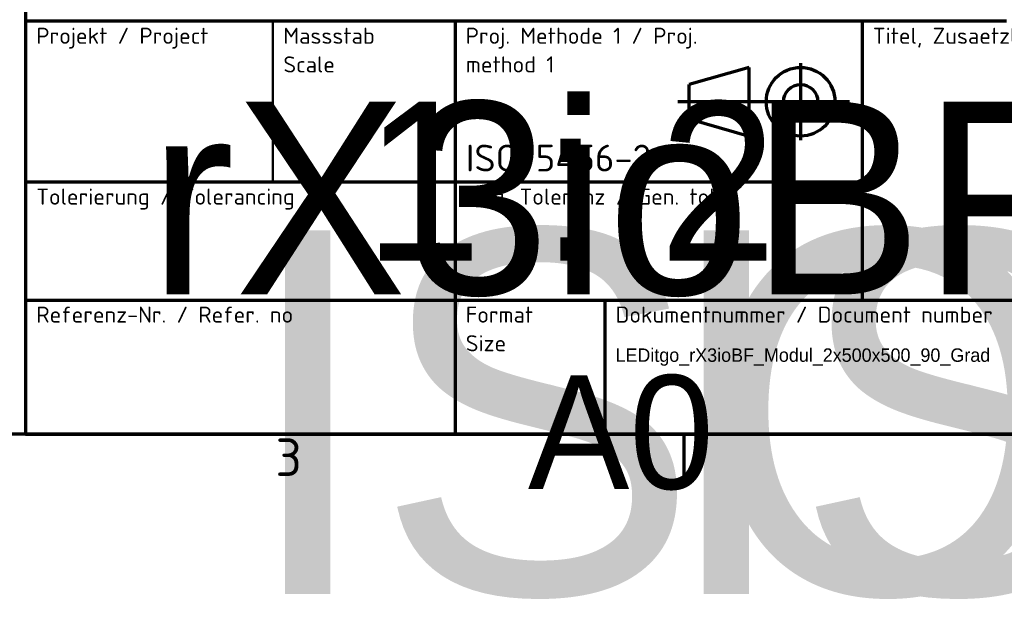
# Model space of a CAD drawing. Header units: millimetres. Extents: x 0 to 6049, y -120 to 1682.
# Tile 191 of 191: x 1957 to 2141, y 9 to 117. Entities that reach past the tile are written whole.
import ezdxf
from ezdxf.enums import TextEntityAlignment as Align

# ---------------------------------------------------------------- set-up
doc = ezdxf.new("R2018")
doc.units = ezdxf.units.MM
doc.header["$LTSCALE"] = 2
doc.layers.get('0').update_dxf_attribs({"lineweight": 25})
doc.layers.add('Rahmen (ISO)', color=7, linetype='Continuous', lineweight=70)
doc.layers.add('Titel (ISO)', color=7, linetype='Continuous', lineweight=50)
doc.styles.add('Notiztext (DIN)', font='isocpeur.ttf')
doc.styles.get("Standard").update_dxf_attribs({"font": 'txt.shx'})

# ---------------------------------------------------------------- blocks, each defined once
blk = doc.blocks.new('Ränder Vorgaberahmen')
at = {"layer": 'Rahmen (ISO)'}
blk.add_line((1040.375, 20), (1040.375, 16.1), dxfattribs=at)
at = {"layer": 'Rahmen (ISO)', "flags": 128}
blk.add_lwpolyline([(20, 20), (20, 821), (1169, 821), (1169, 20), (20, 20)], dxfattribs=at)
at = {"layer": 'Rahmen (ISO)', "insert": (1002.297, 16.1), "char_height": 3.5, "attachment_point": 7, "style": 'Notiztext (DIN)'}
blk.add_mtext('3', dxfattribs=at)
blk = doc.blocks.new('Schriftfelder LEDitgo')
at = {"lineweight": 70}
for p, q in [((149.283, 182.656), (149.283, 99.828)), ((240.756, 138.328), (149.283, 138.328)), ((189.32, 138.328), (189.32, 99.828)), ((227.283, 138.328), (227.283, 112.328)), ((221.542, 134.411), (221.542, 127.245)), ((216.742, 134.028), (211.142, 132.428)), ((216.742, 127.628), (216.742, 134.028)), ((211.142, 129.228), (211.142, 132.428)), ((226.102, 130.828), (210.107, 130.828)), ((211.142, 129.228), (216.742, 127.628)), ((227.283, 123.328), (149.283, 123.328)), ((149.283, 112.328), (339.283, 112.328)), ((203.283, 112.328), (203.283, 99.828))]:
    blk.add_line(p, q, dxfattribs=at)
for radius in [3.2, 1.6]:
    blk.add_circle((221.542, 130.828), radius, dxfattribs=at)
at = {"layer": 'Titel (ISO)'}
blk.add_line((172.32, 138.328), (172.32, 123.328), dxfattribs=at)
at = {"layer": 'Titel (ISO)', "lineweight": 70}
blk.add_line((149.283, 99.828), (339.283, 99.828), dxfattribs=at)
at = {"layer": 'Titel (ISO)', "char_height": 1.5, "attachment_point": 1, "style": 'Notiztext (DIN)'}
for s, insert, width in [('\\fISOCPEUR|b0|i0;{\\H1.5000;Projekt / Project}', (150.283, 137.728), 17.90761), ('\\fISOCPEUR|b0|i0;{\\H1.5000;Titel, Zusaetzlicher Titel / Title, Supplementary title}', (228.283, 137.728), 64.86344), ('\\fISOCPEUR|b0|i0;{\\H1.5000;Tolerierung / Tolerancing}', (150.283, 122.728), 26.45814), ('\\fISOCPEUR|b0|i0;{\\H1.5000;Allg. Toleranz / Gen. tol.}', (190.32, 122.728), 26.45814), ('\\fISOCPEUR|b0|i0;{\\H1.5000;Referenz-Nr. / Refer. no}', (150.283, 111.728), 26.45814), ('\\fISOCPEUR|b0|i0;{\\H1.5000;Dokumentnummer / Document number }', (204.283, 111.728), 50.8748)]:
    blk.add_mtext(s, dxfattribs=dict(at, insert=insert, width=width))
at = {"layer": 'Titel (ISO)', "char_height": 1.5, "attachment_point": 1, "line_spacing_factor": 1.068348, "style": 'Notiztext (DIN)'}
for s, insert, width in [('\\fISOCPEUR|b0|i0;{\\H1.5000;Massstab\\P}\\fISOCPEUR|b0|i0;{\\H1.5000;Scale}', (173.32, 137.728), 15.07212), ('\\fISOCPEUR|b0|i0;{\\H1.5000;Proj. Methode 1 / Proj.\\P}\\fISOCPEUR|b0|i0;{\\H1.5000;method 1}', (190.32, 137.728), 29.07374), ('\\fISOCPEUR|b0|i0;{\\H1.5000;Format\\P}\\fISOCPEUR|b0|i0;{\\H1.5000;Size}', (190.32, 111.728), 9.62382)]:
    blk.add_mtext(s, dxfattribs=dict(at, insert=insert, width=width))
at = {"layer": 'Titel (ISO)', "insert": (190.32, 124.328), "char_height": 2.5, "attachment_point": 7, "style": 'Notiztext (DIN)'}
blk.add_mtext('\\fISOCPEUR|b0|i0;{\\H2.5000;ISO 5456-2}', dxfattribs=at)
at = {"layer": 'Titel (ISO)', "lineweight": 30, "flags": 104}
for tag, height, p in [('Werkstoff-Bezeichung_/_Material_Designation', 3.5, (241.756, 178.156)), ('Werkstoff-Nr._/_Material_no.', 3.5, (241.756, 167.492)), ('weitere_Spez._/_Add._Spec.', 3.5, (291.019, 167.492)), ('Rohmaterial_/_Raw_Material', 3.5, (293.752, 158.128)), ('MASSE\\P2;', 3.5, (241.756, 158.128)), ('VOLUMEN\\P3;', 2.5, (267.24, 157.628)), ('Zusätzlicher_Titel_^MSuppplementary_title', 3.5, (229.283, 122.328)), ('Referenz-Nr._/_Refer._no', 2.5, (150.283, 107.828)), ('BAUTEILNUMMER', 4, (204.283, 107.828))]:
    blk.add_attdef(tag, text='', height=height, dxfattribs=at).set_placement(p, align=Align.TOP_LEFT)
for tag, height, p in [('KONSTRUKTEUR', 2.486, (307.181, 150.828)), ('ERSTELLUNGSDATUM', 2.5, (279.642, 150.828)), ('KONTROLLDATUM', 2.5, (279.642, 145.828)), ('KONTROLLIERT_VON', 2.5, (307.181, 145.828)), ('GENEHM.DAT._KONSTR.', 2.486, (279.642, 140.828)), ('KONSTR._GEN._VON', 2.486, (307.181, 140.828)), ('BEZEICHNUNG', 5, (229.283, 128.328))]:
    blk.add_attdef(tag, text='', height=height, dxfattribs=at).set_placement(p, align=Align.MIDDLE_LEFT)
for tag, height, p in [('PROJEKT', 2.5, (160.783, 130.828)), ('Anfänglicher_Ansichtsmaßstab', 3.5, (180.82, 130.828)), ('Tolerierung_/_Tolerancing', 3.5, (169.283, 118.828)), ('Allg._Toleranz_/_Gen._tol.', 3.5, (208.32, 118.828)), ('REVISIONSNUMMER', 5, (312.783, 107.828)), ('Blattnummer', 5, (329.283, 107.828)), ('Blattgröße', 3.5, (196.12, 105.328))]:
    blk.add_attdef(tag, text='', height=height, dxfattribs=at).set_placement(p, align=Align.TOP_CENTER)

msp = doc.modelspace()

# ---------------------------------------------------------------- block references
at = {"xscale": 2, "yscale": 2, "zscale": 2}
msp.add_blockref('Ränder Vorgaberahmen', (0, 0), dxfattribs=at)
ref = msp.add_blockref('Schriftfelder LEDitgo', (1659.435, -159.656), dxfattribs=dict(xscale=2, yscale=2, zscale=2))
lines = msp.add_mtext('LEDitgo_rX3ioBF_Modul_2x500x500_90_Grad', dxfattribs={"layer": 'Titel (ISO)', "insert": (2068, 56), "char_height": 2.5, "attachment_point": 1})
ref.add_attrib('BAUTEILNUMMER', '', (2068, 56), dxfattribs={"flags": 104}).embed_mtext(lines)
lines = msp.add_mtext('1 : 2', dxfattribs={"layer": 'Titel (ISO)', "insert": (2021.074, 102), "char_height": 29.614, "attachment_point": 1})
ref.add_attrib('Anfänglicher_Ansichtsmaßstab', '', (2021.074, 102), dxfattribs={"flags": 104}).embed_mtext(lines)
lines = msp.add_mtext('A0', dxfattribs={"layer": 'Titel (ISO)', "insert": (2051.674, 51), "char_height": 21.208, "attachment_point": 1})
ref.add_attrib('Blattgröße', '', (2051.674, 51), dxfattribs={"flags": 104}).embed_mtext(lines)
lines = msp.add_mtext('ISO 8015', dxfattribs={"layer": 'Titel (ISO)', "insert": (1998, 78), "char_height": 67.7711, "attachment_point": 1})
ref.add_attrib('Tolerierung_/_Tolerancing', '', (1998, 78), dxfattribs={"flags": 104}).embed_mtext(lines)
lines = msp.add_mtext('ISO 2768-mK', dxfattribs={"layer": 'Titel (ISO)', "insert": (2076.074, 78), "char_height": 67.77107, "attachment_point": 1})
ref.add_attrib('Allg._Toleranz_/_Gen._tol.', '', (2076.074, 78), dxfattribs={"flags": 104}).embed_mtext(lines)
lines = msp.add_mtext('rX3ioBF Serie', dxfattribs={"layer": 'Titel (ISO)', "insert": (1981, 102), "char_height": 35.93501, "attachment_point": 1})
ref.add_attrib('PROJEKT', '', (1981, 102), dxfattribs={"flags": 104}).embed_mtext(lines)

doc.saveas('drawing.dxf')
